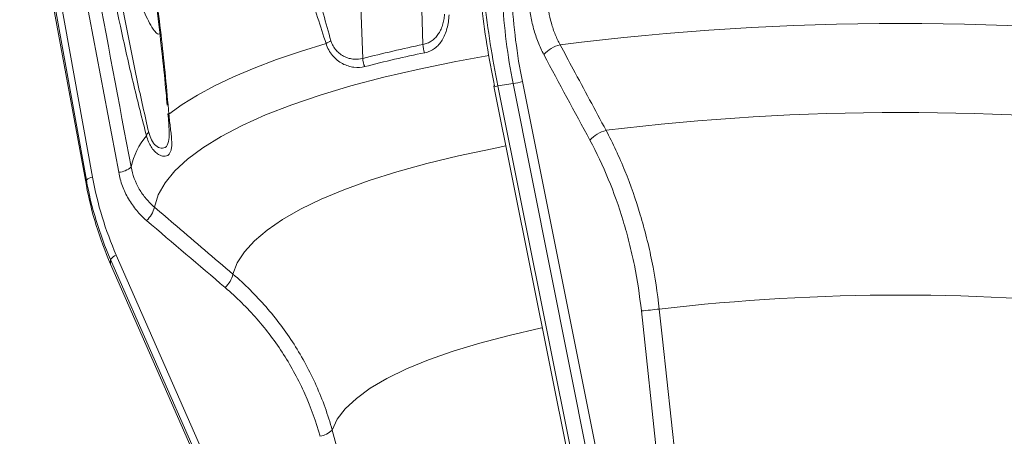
# Model space of a CAD drawing. Header units: millimetres. Extents: x 2 to 244, y -167 to 549.
# Tile 3 of 14: x 7 to 137, y -12 to 43. Entities that reach past the tile are written whole.
import ezdxf

# ---------------------------------------------------------------- set-up
doc = ezdxf.new("R2010")
doc.units = ezdxf.units.MM

msp = doc.modelspace()

# ---------------------------------------------------------------- linework, layer by layer
at = {"color": 7, "linetype": 'Continuous', "lineweight": 15}
for p, q in [((6.64, 68.73), (15.47, 20.88)), ((15.47, 21.61), (7.15, 67.68)), ((60.08, 39.57), (59.57, 54.69)), ((52.11, 37.71), (51.53, 52.82)), ((69.49, 34.05), (95.24, -94.66)), ((72.02, 34.38), (70.01, 34.08)), ((70.01, 34.08), (95.76, -94.63)), ((97.77, -94.33), (72.02, 34.38)), ((73.26, 34.65), (99, -94.06)), ((15.47, 21.61), (15.47, 20.89)), ((15.47, 20.89), (15.47, 20.88)), ((70.17, -106.1), (18.68, 11.07)), ((18.68, 11.07), (18.68, 10.47)), ((18.68, 10.47), (70.17, -106.7)), ((18.68, 10.47), (18.69, 10.44)), ((18.69, 10.44), (70.18, -106.73)), ((19.44, 11.64), (70.93, -105.54)), ((99.56, -93.24), (89.02, 4.27))]:
    msp.add_line(p, q, dxfattribs=at)
at = {"color": 8, "linetype": 'Continuous', "lineweight": 15}
for p, q in [((6.71, 68.33), (15.47, 20.89)), ((9.51, 59.5), (16.29, 21.97)), ((19.76, 22.63), (12.96, 58.78))]:
    msp.add_line(p, q, dxfattribs=at)
at = {"color": 7, "linetype": 'Continuous', "lineweight": 15, "flags": 128}
for points in [[(26.4, 30.34), (28.17, 31.62), (30.19, 32.87), (32.45, 34.1), (34.96, 35.29), (37.7, 36.45), (40.66, 37.57), (43.85, 38.65), (47.24, 39.68)], [(69.49, 34.05), (69.5, 34.07), (69.54, 34.09)], [(26.4, 30.34), (26.37, 30.35), (26.34, 30.35), (26.32, 30.36), (26.3, 30.36), (26.28, 30.37), (26.28, 30.37), (26.28, 30.38), (26.28, 30.39)], [(91.39, 4.51), (91.82, 0.54), (93.54, -15.36), (100.42, -78.98), (101.93, -93)], [(48.04, -11.52), (49.07, -15.27), (53.19, -30.3), (69.68, -90.42), (73.32, -103.68)]]:
    msp.add_lwpolyline(points, dxfattribs=at)
at = {"color": 8, "linetype": 'Continuous', "lineweight": 15, "flags": 128}
for points in [[(24.49, 18.02), (25, 19.63), (25.9, 21.23), (27.19, 22.81), (28.87, 24.36), (30.92, 25.89), (33.33, 27.38), (36.11, 28.83), (39.23, 30.23), (42.68, 31.57), (46.46, 32.86), (50.54, 34.08), (54.91, 35.23), (59.56, 36.31), (64.45, 37.31), (68.8, 38.1)], [(34.89, 9.14), (35.47, 10.63), (36.42, 12.1), (37.74, 13.55), (39.43, 14.98), (41.46, 16.38), (43.85, 17.74), (46.57, 19.05), (49.61, 20.32), (52.97, 21.54), (56.63, 22.69), (60.57, 23.78), (64.77, 24.81), (69.23, 25.76), (71.08, 26.12)], [(48.04, -11.52), (48.72, -10.1), (49.79, -8.71), (51.25, -7.34), (53.09, -5.99), (55.31, -4.69), (57.88, -3.43), (60.8, -2.23), (64.06, -1.08), (67.62, 0), (71.48, 1.02), (75.62, 1.96), (75.9, 2.02)]]:
    msp.add_lwpolyline(points, dxfattribs=at)
at = {"color": 7, "linetype": 'Continuous', "lineweight": 15}
for centre, radius, start, end in [((123.36, -316.7), 359.07, 82.7852, 97.2148), ((49.57, 36.53), 3.92, 115.4989, 126.3729), ((95.32, -129.96), 173.15, 101.7431, 104.4507), ((63.32, 39.68), 3.25, 182.03, 201.772), ((79.3, 35.38), 4.28, 104.0086, 138.3706), ((95.41, -130.42), 172.51, 101.7429, 104.4508), ((54.99, 37.83), 2.89, 182.3213, 204.5364), ((70.69, 43.47), 9.19, 278.3602, 286.2349), ((123.36, -292.15), 322.71, 83.0562, 96.9438), ((30.56, 21.4), 9.36, 139.5625, 168.0909), ((24.43, 27.13), 1.06, 131.498, 161.0034), ((85.4, 24.05), 4.27, 104.3059, 138.4634), ((19.55, 25.37), 2.75, 274.2593, 312.2423), ((16.35, 20.71), 1.26, 92.4712, 134.3389), ((20.93, 18.88), 3.66, 313.6902, 346.3574), ((19.84, 10.31), 1.39, 106.6654, 146.714), ((31.28, 10.04), 3.73, 313.9639, 345.9821), ((123.36, -270.81), 277.17, 83.3771, 96.6229), ((82.94, 75.25), 71.24, 274.9016, 276.812), ((45.91, -9.39), 3.01, 280.006, 314.9835)]:
    msp.add_arc(centre, radius, start, end, dxfattribs=at)
at = {"color": 8, "linetype": 'Continuous', "lineweight": 15}
msp.add_arc((69.71, 34.86), 0.839, 254.6784, 290.8331, dxfattribs=at)
at = {"color": 7, "linetype": 'Continuous', "lineweight": 15}
for centre, major_axis, ratio, start_param, end_param in [((84.61, 41.36), (-8.09, 48.33), 0.329266, 1.4395, 1.666393), ((85.54, 41.52), (-8.24, 49.32), 0.332341, 1.439549, 1.666442), ((102.52, 44.05), (-6.12, 49.63), 0.633249, 1.46146, 1.688353), ((103.29, 44.15), (-5.97, 48.65), 0.636308, 1.461979, 1.688872), ((64.71, 32.18), (41.73, 28.8), 0.956228, 2.732734, 2.959627), ((64.71, 27.1), (47.36, -17.15), 0.934515, 3.642515, 3.869408), ((64.55, 32.37), (40.71, 28.54), 0.955609, 2.725784, 2.952677)]:
    msp.add_ellipse(centre, major_axis=major_axis, ratio=ratio, start_param=start_param, end_param=end_param, dxfattribs=at)
at = {"color": 8, "linetype": 'Continuous', "lineweight": 15}
for points, knots in [([(47.24, 39.68), (46.49, 41.99), (44.98, 46.61), (42.56, 56.27), (40.69, 64.83), (39.55, 71.03), (39.32, 72.24)], [0, 0, 0, 0, 0.221018, 0.443267, 0.891456, 1, 1, 1, 1]), ([(41.15, 71.86), (41.29, 70.93), (42.22, 65.06), (43.78, 56.8), (45.88, 47.12), (47.21, 42.42), (47.88, 40.07)], [0, 0, 0, 0, 0.086125, 0.54179, 0.770557, 1, 1, 1, 1]), ([(17.66, 58.8), (17.82, 57.9), (18.82, 52.17), (20.33, 44.14), (22.19, 34.73), (23.22, 30.2), (23.73, 27.92)], [0, 0, 0, 0, 0.08518, 0.541316, 0.77032, 1, 1, 1, 1]), ([(14.76, 58.66), (15.36, 55.43), (17.58, 43.66), (19.79, 31.88), (21.4, 23.34)], [0, 0, 0, 0, 0.27396, 1, 1, 1, 1]), ([(23.43, 27.48), (22.87, 29.69), (21.73, 34.12), (19.63, 43.47), (17.89, 51.68), (16.7, 57.62), (16.48, 58.7)], [0, 0, 0, 0, 0.223079, 0.4474, 0.899768, 1, 1, 1, 1]), ([(23.73, 27.92), (23.85, 27.57), (24.08, 26.83), (24.71, 26.07), (25.46, 25.71), (26.13, 25.95), (26.45, 26.82), (26.48, 27.73), (26.44, 28.31), (26.43, 28.39)], [0, 0, 0, 0, 0.1223226, 0.2511282, 0.413421, 0.6165084, 0.8173806, 0.9759443, 1, 1, 1, 1])]:
    msp.add_open_spline(points, degree=3, knots=knots, dxfattribs=at)
at = {"color": 7, "linetype": 'Continuous', "lineweight": 15}
for points, knots in [([(21.28, 69.4), (21.31, 69.18), (21.83, 65.89), (22.73, 59.86), (23.91, 51.5), (24.83, 44.31), (25.53, 38.26), (25.95, 34.21), (26.13, 32.07), (26.17, 31.52)], [0, 0, 0, 0, 0.017189, 0.263386, 0.48068, 0.681413, 0.83186, 0.956739, 1, 1, 1, 1]), ([(21.42, 69.54), (21.92, 66.3), (22.41, 63.06), (23.35, 56.57), (23.8, 53.31), (24.45, 48.41), (24.65, 46.78), (25.06, 43.5), (25.25, 41.86), (25.62, 38.57), (25.8, 36.93), (26.12, 33.64), (26.27, 31.99), (26.4, 30.34)], [0, 0, 0, 0, 0.25, 0.25, 0.5, 0.5, 0.625, 0.625, 0.75, 0.75, 0.875, 0.875, 1, 1, 1, 1]), ([(18.87, 55.95), (19.6, 53.66), (20.66, 50.35), (22.15, 46.27), (23.07, 43.98), (23.85, 42.36), (24.4, 41.42), (24.85, 40.99), (25.11, 40.89), (25.19, 41), (25.2, 41.02)], [0, 0, 0, 0, 0.376431, 0.546519, 0.718091, 0.803214, 0.890342, 0.951268, 0.995343, 1, 1, 1, 1]), ([(76.1, 38.22), (75.82, 38.75), (75.56, 39.3), (75.11, 40.44), (74.91, 41.04), (74.57, 42.28), (74.44, 42.91), (74.23, 44.18), (74.16, 44.82), (74.12, 45.47)], [0, 0, 0, 0, 0.25, 0.25, 0.5, 0.5, 0.75, 0.75, 1, 1, 1, 1]), ([(76.57, 45.56), (76.63, 44.48), (76.8, 43.42), (77.24, 41.87), (77.41, 41.37), (77.8, 40.42), (78.02, 39.97), (78.26, 39.53)], [0, 0, 0, 0, 0.5, 0.5, 0.75, 0.75, 1, 1, 1, 1]), ([(60.08, 39.57), (60.27, 39.61), (60.47, 39.67), (60.84, 39.82), (61.01, 39.91), (61.35, 40.13), (61.51, 40.26), (61.81, 40.54), (61.94, 40.7), (62.19, 41.05), (62.31, 41.25), (62.51, 41.66), (62.59, 41.88), (62.74, 42.34), (62.8, 42.58), (62.89, 43.07), (62.93, 43.32), (62.95, 43.58)], [0, 0, 0, 0, 0.125, 0.125, 0.25, 0.25, 0.375, 0.375, 0.5, 0.5, 0.625, 0.625, 0.75, 0.75, 0.875, 0.875, 1, 1, 1, 1]), ([(63.54, 43.49), (63.52, 43.18), (63.49, 42.87), (63.4, 42.27), (63.33, 41.97), (63.18, 41.4), (63.1, 41.13), (62.88, 40.62), (62.76, 40.37), (62.49, 39.93), (62.34, 39.73), (62.01, 39.36), (61.82, 39.2), (61.43, 38.91), (61.23, 38.8), (60.78, 38.6), (60.55, 38.53), (60.31, 38.48)], [0, 0, 0, 0, 0.125, 0.125, 0.25, 0.25, 0.375, 0.375, 0.5, 0.5, 0.625, 0.625, 0.75, 0.75, 0.875, 0.875, 1, 1, 1, 1]), ([(52.37, 36.63), (51.91, 36.51), (51.43, 36.48), (50.67, 36.58), (50.42, 36.64), (49.91, 36.8), (49.67, 36.9), (49.18, 37.16), (48.94, 37.32), (48.5, 37.68), (48.29, 37.88), (47.91, 38.33), (47.74, 38.58), (47.45, 39.11), (47.33, 39.39), (47.24, 39.68)], [0, 0, 0, 0, 0.25, 0.25, 0.375, 0.375, 0.5, 0.5, 0.625, 0.625, 0.75, 0.75, 0.875, 0.875, 1, 1, 1, 1]), ([(47.88, 40.07), (47.95, 39.82), (48.05, 39.59), (48.3, 39.16), (48.44, 38.96), (48.76, 38.6), (48.93, 38.45), (49.3, 38.17), (49.49, 38.05), (49.89, 37.86), (50.09, 37.79), (50.51, 37.67), (50.72, 37.64), (51.33, 37.58), (51.73, 37.61), (52.11, 37.71)], [0, 0, 0, 0, 0.125, 0.125, 0.25, 0.25, 0.375, 0.375, 0.5, 0.5, 0.625, 0.625, 0.75, 0.75, 1, 1, 1, 1]), ([(78.26, 39.53), (78.83, 38.46), (79.41, 37.38), (79.98, 36.31), (81.44, 33.6), (82.89, 30.89), (84.34, 28.19)], [0, 0, 0, 0, 0.004, 0.004, 0.004, 0.0141024, 0.0141024, 0.0141024, 0.0141024]), ([(26.4, 30.34), (26.43, 30.02), (26.47, 29.7), (26.54, 29.08), (26.58, 28.77), (26.65, 28.18), (26.69, 27.9), (26.74, 27.37), (26.76, 27.12), (26.79, 26.65), (26.79, 26.44), (26.78, 26.04), (26.76, 25.86), (26.69, 25.54), (26.65, 25.41), (26.54, 25.16), (26.46, 25.06), (26.3, 24.9), (26.2, 24.84), (25.99, 24.77), (25.87, 24.75), (25.62, 24.76), (25.48, 24.79), (25.2, 24.9), (25.05, 24.98), (24.76, 25.18), (24.61, 25.32), (24.32, 25.62), (24.18, 25.8), (23.92, 26.21), (23.8, 26.44), (23.6, 26.93), (23.51, 27.19), (23.43, 27.48)], [0, 0, 0, 0, 0.0625, 0.0625, 0.125, 0.125, 0.1875, 0.1875, 0.25, 0.25, 0.3125, 0.3125, 0.375, 0.375, 0.4375, 0.4375, 0.5, 0.5, 0.5625, 0.5625, 0.625, 0.625, 0.6875, 0.6875, 0.75, 0.75, 0.8125, 0.8125, 0.875, 0.875, 0.9375, 0.9375, 1, 1, 1, 1]), ([(26.43, 28.39), (26.42, 28.65), (26.38, 29.26), (26.32, 29.98), (26.28, 30.39)], [0, 0, 0, 0, 0.428102, 1, 1, 1, 1]), ([(84.34, 28.19), (85.26, 26.46), (86.09, 24.67), (87.6, 20.94), (88.28, 19.01), (89.18, 16.01), (89.45, 15), (89.97, 12.94), (90.2, 11.9), (90.83, 8.76), (91.16, 6.65), (91.39, 4.51)], [0, 0, 0, 0, 0.25, 0.25, 0.5, 0.5, 0.625, 0.625, 0.75, 0.75, 1, 1, 1, 1]), ([(89.02, 4.27), (88.8, 6.31), (88.49, 8.33), (87.89, 11.31), (87.66, 12.3), (87.17, 14.27), (86.9, 15.24), (86.03, 18.11), (85.37, 19.95), (83.9, 23.52), (83.09, 25.23), (82.2, 26.88)], [0, 0, 0, 0, 0.25, 0.25, 0.375, 0.375, 0.5, 0.5, 0.75, 0.75, 1, 1, 1, 1]), ([(23.46, 16.23), (22.98, 16.64), (22.54, 17.09), (21.74, 18.05), (21.38, 18.56), (20.74, 19.66), (20.48, 20.22), (20.04, 21.4), (19.87, 22), (19.76, 22.63)], [0, 0, 0, 0, 0.25, 0.25, 0.5, 0.5, 0.75, 0.75, 1, 1, 1, 1]), ([(21.4, 23.34), (21.6, 22.29), (21.96, 21.31), (22.75, 19.95), (23.05, 19.52), (23.72, 18.73), (24.09, 18.36), (24.49, 18.02)], [0, 0, 0, 0, 0.5, 0.5, 0.75, 0.75, 1, 1, 1, 1]), ([(24.49, 18.02), (25.47, 17.18), (26.46, 16.34), (27.44, 15.5), (29.92, 13.38), (32.41, 11.26), (34.89, 9.14)], [0, 0, 0, 0, 0.004, 0.004, 0.004, 0.0141024, 0.0141024, 0.0141024, 0.0141024]), ([(34.89, 9.14), (36.48, 7.79), (37.94, 6.33), (40.64, 3.24), (41.87, 1.59), (43.55, -1.02), (44.07, -1.92), (45.06, -3.75), (45.52, -4.68), (46.79, -7.54), (47.49, -9.5), (48.04, -11.52)], [0, 0, 0, 0, 0.25, 0.25, 0.5, 0.5, 0.625, 0.625, 0.75, 0.75, 1, 1, 1, 1]), ([(46.44, -12.35), (45.91, -10.42), (45.24, -8.55), (44.03, -5.84), (43.59, -4.95), (42.65, -3.2), (42.15, -2.34), (40.55, 0.16), (39.37, 1.73), (36.78, 4.68), (35.38, 6.07), (33.87, 7.36)], [0, 0, 0, 0, 0.25, 0.25, 0.375, 0.375, 0.5, 0.5, 0.75, 0.75, 1, 1, 1, 1])]:
    msp.add_open_spline(points, degree=3, knots=knots, dxfattribs=at)
for points in [[(82.2, 26.88), (80.16, 30.66), (78.13, 34.44), (76.1, 38.22)], [(33.87, 7.36), (30.39, 10.32), (26.93, 13.27), (23.46, 16.23)]]:
    msp.add_open_spline(points, degree=3, dxfattribs=at)

doc.saveas('drawing.dxf')
